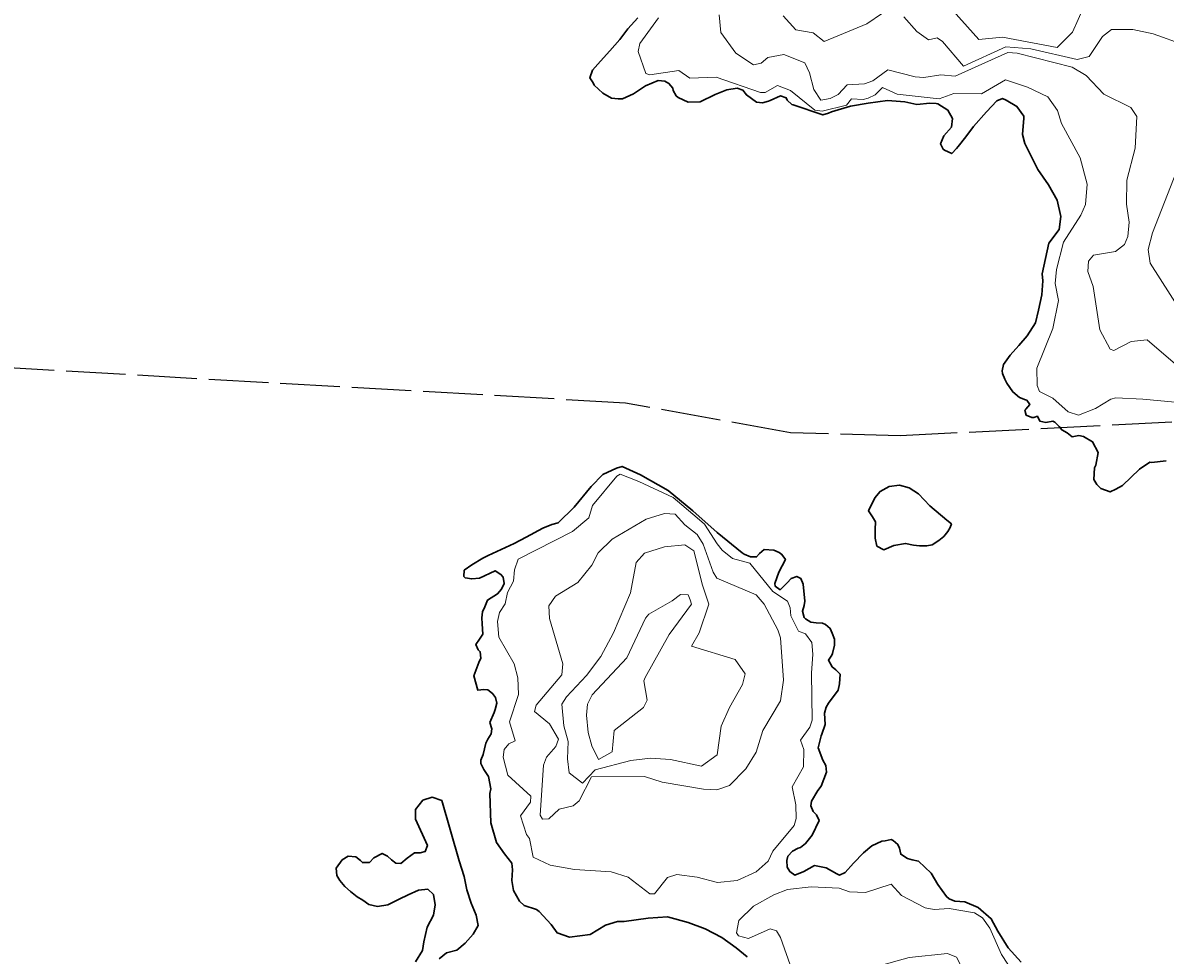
# Model space of a CAD drawing. Header units: metres. Extents: x 0 to 385757, y 0 to 6885278.
# Tile 17 of 108: x 308484 to 308580, y 6884257 to 6884335. Entities that reach past the tile are written whole.
import ezdxf

# ---------------------------------------------------------------- set-up
doc = ezdxf.new("R2010")
doc.units = ezdxf.units.M
doc.linetypes.add('Overvann', pattern=[6, 5, -1])
for name, color, linetype, lineweight in [('_Hjelpelinjer', 7, 'Continuous', 0), ('K--DI---03001--Kystkontur-VANN', 8, 'Continuous', 30), ('K--DI---08000--LednTraseseksjon-Over vann', 7, 'Overvann', 25), ('K--DI---Høydekurve-KURVE', 8, 'Continuous', 9)]:
    doc.layers.add(name, color=color, linetype=linetype, lineweight=lineweight)
doc.layers.add('K--DI---09111--KantUtsnitt', color=9, linetype='Continuous')
doc.styles.get("Standard").update_dxf_attribs({"font": 'isocpeur.ttf'})
doc.dimstyles.new('Civil Tools', dxfattribs={"dimtxt": 2.5, "dimasz": 3, "dimexe": 0, "dimexo": 0, "dimgap": 2, "dimtad": 1, "dimdec": 0, "dimzin": 0, "dimdsep": 46, "dimtxsty": 'Standard', "dimblk1": 'OBLIQUE', "dimblk2": 'OBLIQUE', "dimsah": 1, "dimtsz": 1.5, "dimcen": 4, "dimadec": 0, "dimazin": 0, "dimtfac": 1, "dimtdec": 4, "dimtix": 1, "dimtmove": 0, "dimatfit": 3, "dimfxl": 1, "dimtolj": 1, "dimtzin": 0, "dimarcsym": 0})

# ---------------------------------------------------------------- blocks, each defined once
blk = doc.blocks.new('*D137')
at = {"layer": '_Hjelpelinjer', "color": 0, "linetype": 'Continuous', "lineweight": -2, "transparency": 16777216}
for p, q in [((308693.227, 6884473.63), (308693.227, 6884475.455)), ((308693.563, 6884473.03), (308693.227, 6884473.63)), ((308693.563, 6884472.403), (308693.563, 6884473.03))]:
    blk.add_line(p, q, dxfattribs=at)
at = {"layer": 'Defpoints', "color": 0, "linetype": 'Continuous', "transparency": 16777216}
for p in [(308693.227, 6884474.23), (308693.563, 6884472.403), (0, 0)]:
    blk.add_point(p, dxfattribs=at)
at = {"layer": '_Hjelpelinjer', "color": 0, "linetype": 'Continuous', "transparency": 16777216, "insert": (308692.902, 6884474.943), "char_height": 0.25, "attachment_point": 5, "rotation": 90}
blk.add_mtext('\\A1;308694', dxfattribs=at)
blk = doc.blocks.new('_Oblique')
at = {"color": 0, "linetype": 'ByBlock', "lineweight": -2}
blk.add_line((-0.5, -0.5), (0.5, 0.5), dxfattribs=at)
blk = doc.blocks.new('*D139')
at = {"layer": '_Hjelpelinjer', "color": 0, "linetype": 'Continuous', "lineweight": -2, "transparency": 16777216}
for p, q in [((308692.525, 6884448.538), (308693.125, 6884449.535)), ((308693.125, 6884449.535), (308695.175, 6884449.535)), ((308690.483, 6884448.538), (308692.525, 6884448.538))]:
    blk.add_line(p, q, dxfattribs=at)
at = {"layer": 'Defpoints', "color": 0, "linetype": 'Continuous', "transparency": 16777216}
for p in [(308693.725, 6884449.535), (308690.483, 6884448.538), (0, 0)]:
    blk.add_point(p, dxfattribs=at)
at = {"layer": '_Hjelpelinjer', "color": 0, "linetype": 'Continuous', "transparency": 16777216, "insert": (308694.55, 6884449.86), "char_height": 0.25, "attachment_point": 5}
blk.add_mtext('\\A1;6884449', dxfattribs=at)
blk = doc.blocks.new('*D141')
at = {"layer": '_Hjelpelinjer', "color": 0, "linetype": 'Continuous', "lineweight": -2, "transparency": 16777216}
for p, q in [((308672.527, 6884476.776), (308672.527, 6884478.576)), ((308672.247, 6884476.475), (308672.527, 6884476.776)), ((308672.247, 6884475.875), (308672.247, 6884476.475))]:
    blk.add_line(p, q, dxfattribs=at)
at = {"layer": 'Defpoints', "color": 0, "linetype": 'Continuous', "transparency": 16777216}
for p in [(308672.527, 6884477.376), (308672.247, 6884475.875), (0, 0)]:
    blk.add_point(p, dxfattribs=at)
at = {"layer": '_Hjelpelinjer', "color": 0, "linetype": 'Continuous', "transparency": 16777216, "insert": (308672.202, 6884478.076), "char_height": 0.25, "attachment_point": 5, "rotation": 90}
blk.add_mtext('\\A1;308672', dxfattribs=at)

msp = doc.modelspace()

# ---------------------------------------------------------------- linework, layer by layer
at = {"layer": 'K--DI---03001--Kystkontur-VANN', "elevation": 0.61, "flags": 128}
for points in [[(308535.63, 6884335.43), (308534.78, 6884334.5), (308534.1, 6884333.62), (308533.26, 6884332.68), (308532.49, 6884331.81), (308531.83, 6884331.05), (308531.58, 6884330.4), (308531.86, 6884329.98), (308531.97, 6884329.79), (308532.67, 6884329.12), (308533.42, 6884328.69), (308533.96, 6884328.63), (308534.33, 6884328.63), (308535.25, 6884329.05), (308536.26, 6884329.72), (308537.32, 6884330.17), (308537.88, 6884330.12), (308538.22, 6884329.94), (308538.54, 6884329.54), (308538.57, 6884329.35), (308538.84, 6884328.89), (308539, 6884328.75), (308539.83, 6884328.37), (308540.86, 6884328.39), (308542.1, 6884329.01), (308543.09, 6884329.4), (308543.94, 6884329.53), (308544.43, 6884329.36), (308544.74, 6884328.98), (308545.56, 6884328.35), (308546.08, 6884328.31), (308546.58, 6884328.44), (308546.72, 6884328.51), (308547.59, 6884328.89), (308548.07, 6884328.74), (308548.15, 6884328.54), (308548.52, 6884328.18), (308548.65, 6884328.14), (308551.13, 6884327.29), (308551.62, 6884327.43), (308551.86, 6884327.55), (308553.45, 6884328.04), (308554.93, 6884328.27), (308556.57, 6884328.49), (308558.01, 6884328.38), (308559.03, 6884328.18), (308560.12, 6884328.27), (308560.63, 6884328.25), (308560.78, 6884328.21), (308561.61, 6884327.69), (308562.02, 6884326.98), (308561.92, 6884326.28), (308561.27, 6884325.55), (308561.01, 6884324.88), (308561.23, 6884324.43), (308561.33, 6884324.34), (308561.94, 6884324.07), (308562.33, 6884324.47), (308562.49, 6884324.65), (308563.13, 6884325.45), (308563.77, 6884326.32), (308564.85, 6884327.55), (308565.73, 6884328.48), (308566.21, 6884328.67), (308566.51, 6884328.52), (308567.39, 6884327.99), (308567.99, 6884327.19), (308567.98, 6884327.03), (308567.87, 6884325.64), (308568.08, 6884324.91), (308569.17, 6884322.73), (308570.05, 6884321.42), (308570.79, 6884320.14), (308571.1, 6884318.77), (308570.95, 6884317.68), (308570.1, 6884316.55), (308569.53, 6884313.97), (308569.57, 6884313.38), (308569.5, 6884312.2), (308569.21, 6884310.92), (308568.96, 6884309.86), (308568.26, 6884308.76), (308567.58, 6884307.97), (308566.84, 6884307.14), (308566.28, 6884306.37), (308566.18, 6884305.84), (308566.21, 6884305.61), (308566.4, 6884305.14), (308566.57, 6884304.8), (308567.08, 6884304.07), (308567.63, 6884303.6), (308568.14, 6884303.39), (308568.25, 6884303.36), (308568.49, 6884303), (308568.15, 6884302.62), (308568.08, 6884302.53), (308568.19, 6884302.12), (308568.66, 6884301.93), (308568.83, 6884301.91), (308569.13, 6884302.02), (308569.34, 6884301.6), (308569.84, 6884301.51), (308570.42, 6884301.6), (308570.58, 6884301.53), (308570.96, 6884301.15), (308571.17, 6884300.88), (308571.62, 6884300.64), (308572.04, 6884300.31), (308572.59, 6884300.4), (308572.98, 6884300.33), (308573.76, 6884299.87), (308574.21, 6884298.98), (308574.04, 6884297.93), (308573.92, 6884297.7), (308573.85, 6884296.72), (308574.11, 6884296.29), (308574.44, 6884295.96), (308575.24, 6884295.68), (308575.7, 6884295.91), (308576.27, 6884296.21), (308577.68, 6884297.59), (308578.56, 6884298.17), (308578.71, 6884298.15), (308579.92, 6884298.28)], [(308567.78, 6884256.25), (308566.68, 6884257.43), (308565.8, 6884258.83), (308565.24, 6884259.87), (308564.17, 6884260.83), (308563.05, 6884261.3), (308562.2, 6884261.35), (308561.73, 6884261.56), (308561.51, 6884261.76), (308560.77, 6884262.75), (308560.22, 6884263.71), (308559.16, 6884264.7), (308558.63, 6884264.83), (308558.22, 6884264.94), (308557.67, 6884265.29), (308557.55, 6884265.81), (308557.43, 6884266.11), (308557.04, 6884266.45), (308556.87, 6884266.54), (308556.36, 6884266.41), (308556.07, 6884266.39), (308555.23, 6884266), (308554.55, 6884265.41), (308553.71, 6884264.54), (308553.01, 6884263.77), (308552.54, 6884263.53), (308552.3, 6884263.64), (308551.4, 6884264.16), (308550.43, 6884264.34), (308549.53, 6884263.84), (308548.79, 6884263.54), (308548.37, 6884263.85), (308548.13, 6884264.21), (308548.12, 6884264.76), (308548.2, 6884265.12), (308548.6, 6884265.56), (308549.06, 6884265.81), (308549.25, 6884265.85), (308549.69, 6884266.18), (308550.25, 6884266.9), (308550.82, 6884268.11), (308550.61, 6884268.6), (308550.31, 6884268.88), (308550.14, 6884269.36), (308550.19, 6884269.74), (308550.72, 6884270.65), (308550.99, 6884271), (308551.45, 6884272.18), (308551.38, 6884272.73), (308551.12, 6884273.18), (308550.73, 6884274.21), (308550.98, 6884275.23), (308551.06, 6884275.35), (308551.33, 6884276.16), (308551.27, 6884277.13), (308551.41, 6884277.62), (308551.61, 6884277.96), (308552.42, 6884279.05), (308552.52, 6884279.59), (308552.58, 6884280.4), (308552.21, 6884280.76), (308551.91, 6884281.01), (308551.61, 6884281.56), (308551.88, 6884282), (308551.93, 6884282.12), (308552.11, 6884282.82), (308552.1, 6884283.34), (308551.92, 6884283.82), (308551.75, 6884284.21), (308551.35, 6884284.57), (308551.1, 6884284.67), (308550.57, 6884284.71), (308550.12, 6884284.75), (308549.68, 6884285.04), (308549.56, 6884285.14), (308549.44, 6884285.67), (308549.58, 6884286.16), (308549.62, 6884286.52), (308549.49, 6884287.93), (308549.28, 6884288.42), (308548.94, 6884288.59), (308548.47, 6884288.42), (308548.14, 6884288.06), (308547.55, 6884287.47), (308547.13, 6884287.78), (308547.11, 6884287.99), (308547.45, 6884288.94), (308548, 6884290), (308547.7, 6884290.42), (308547.48, 6884290.6), (308547.01, 6884290.8), (308546.2, 6884290.85), (308545.83, 6884290.5), (308545.58, 6884290.22), (308545.06, 6884290.23), (308544.53, 6884290.46), (308544.38, 6884290.58), (308542.26, 6884292.27), (308540.23, 6884294.09), (308538.16, 6884295.79), (308535.83, 6884297.1), (308534.31, 6884297.81), (308533.83, 6884297.67), (308532.67, 6884297.13), (308531.7, 6884296.13), (308530.28, 6884294.41), (308528.95, 6884293.08), (308528.42, 6884292.95), (308527.65, 6884292.64), (308526.24, 6884291.89), (308525.24, 6884291.35), (308523.06, 6884290.35), (308522.61, 6884290.12), (308521.7, 6884289.56), (308521.06, 6884289.11), (308521.02, 6884288.59), (308521.15, 6884288.47), (308521.69, 6884288.38), (308522.33, 6884288.44), (308523.65, 6884289.06), (308524.13, 6884288.76), (308524.33, 6884288.52), (308524.42, 6884287.99), (308524.19, 6884287.51), (308523.86, 6884287.14), (308523.02, 6884286.59), (308522.8, 6884286.04), (308522.58, 6884285.62), (308522.54, 6884285.12), (308522.57, 6884284.61), (308522.61, 6884283.76), (308522.34, 6884283.32), (308522.03, 6884282.89), (308522.24, 6884282.43), (308522.41, 6884282.28), (308522.46, 6884281.73), (308522.28, 6884281.38), (308521.87, 6884280.25), (308522.21, 6884279.06), (308522.71, 6884279.11), (308523.05, 6884279.09), (308523.44, 6884278.78), (308523.68, 6884278.45), (308523.78, 6884277.95), (308523.65, 6884277.44), (308523.58, 6884277.19), (308523.22, 6884276.35), (308523.37, 6884275.82), (308523.32, 6884275.4), (308523.05, 6884274.94), (308522.87, 6884274.62), (308522.64, 6884273.66), (308522.46, 6884273.19), (308522.44, 6884272.89), (308522.69, 6884272.41), (308523.1, 6884271.8), (308523.28, 6884270.77), (308523.22, 6884270.4), (308523.28, 6884267.93), (308523.76, 6884266.29), (308524.44, 6884265.32), (308525.04, 6884264.54), (308525.12, 6884263.98), (308525.06, 6884263.09), (308525.18, 6884262.25), (308525.7, 6884261.35), (308526.1, 6884261), (308527.11, 6884260.65), (308527.34, 6884260.5), (308528.35, 6884259.39), (308528.85, 6884258.7), (308529.9, 6884258.33), (308531.62, 6884258.56), (308532.92, 6884259.34), (308533.9, 6884259.64), (308534.47, 6884259.64), (308536.48, 6884259.93), (308538.12, 6884260.05), (308539.85, 6884259.56), (308541.26, 6884259.03), (308542.66, 6884258.31), (308543.86, 6884257.45), (308544.79, 6884256.69)], [(308561.53, 6884293.31), (308560.12, 6884294.5), (308559.15, 6884295.51), (308558.38, 6884296.03), (308557.55, 6884296.24), (308556.7, 6884296.12), (308555.93, 6884295.72), (308555.5, 6884295.19), (308554.97, 6884294.09), (308555.3, 6884293.59), (308555.55, 6884293.16), (308555.53, 6884292.52), (308555.51, 6884291.81), (308555.66, 6884291.14), (308556.24, 6884290.81), (308557.1, 6884291.19), (308558.06, 6884291.36), (308558.75, 6884291.22), (308559.25, 6884291.15), (308559.86, 6884291.16), (308560.31, 6884291.23), (308560.87, 6884291.6), (308561.28, 6884291.95), (308561.61, 6884292.35), (308561.82, 6884292.7), (308561.92, 6884293), (308561.53, 6884293.31)], [(308516.97, 6884256.26), (308517.55, 6884257.23), (308517.67, 6884257.95), (308517.95, 6884259.18), (308518.47, 6884260.19), (308518.63, 6884261.04), (308518.49, 6884261.91), (308518, 6884262.36), (308517.22, 6884262.28), (308516.35, 6884261.9), (308515.61, 6884261.52), (308514.64, 6884261.04), (308513.79, 6884260.9), (308513.05, 6884261.08), (308512.57, 6884261.43), (308512.08, 6884261.72), (308511.53, 6884262.18), (308511.04, 6884262.6), (308510.64, 6884263.09), (308510.37, 6884263.5), (308510.33, 6884264.13), (308510.81, 6884264.81), (308511.33, 6884265.14), (308511.96, 6884265.07), (308512.36, 6884264.76), (308512.52, 6884264.6), (308513.11, 6884264.6), (308513.49, 6884264.99), (308514.17, 6884265.36), (308514.62, 6884265.13), (308514.95, 6884264.81), (308515.31, 6884264.55), (308515.73, 6884264.51), (308516.27, 6884264.96), (308516.88, 6884265.42), (308517.36, 6884265.4), (308517.78, 6884265.52), (308517.97, 6884266.02), (308516.98, 6884268.24), (308516.97, 6884269.05), (308517.59, 6884269.83), (308518.37, 6884270.07), (308519.19, 6884269.8)], [(308519.19, 6884269.8), (308520.64, 6884264.75), (308521.05, 6884263.42), (308521.28, 6884262.32), (308521.64, 6884261.18), (308522.05, 6884260.19), (308522.24, 6884259.31), (308521.8, 6884258.58), (308521.14, 6884257.83), (308520.44, 6884257.24), (308519.58, 6884257.02), (308518.96, 6884256.53)]]:
    msp.add_lwpolyline(points, dxfattribs=at)
at = {"layer": 'K--DI---08000--LednTraseseksjon-Over vann'}
msp.add_lwpolyline([(308622.8813, 6884305.3674), (308604.36, 6884302.71), (308557.62, 6884300.38), (308548.42, 6884300.63), (308534.59, 6884303.13), (308436.12, 6884308.73), (308424.22, 6884308.26), (308398.55, 6884306.63), (308373.12, 6884307.56), (308358.89, 6884309.43), (308339.29, 6884308.96)], dxfattribs=at)
at = {"layer": 'K--DI---09111--KantUtsnitt', "linetype": 'Continuous', "elevation": 0.61}
for points in [[(308535.63, 6884335.43), (308534.78, 6884334.5), (308534.1, 6884333.62), (308533.26, 6884332.68), (308532.49, 6884331.81), (308531.83, 6884331.05), (308531.58, 6884330.4), (308531.86, 6884329.98), (308531.97, 6884329.79), (308532.67, 6884329.12), (308533.42, 6884328.69), (308533.96, 6884328.63), (308534.33, 6884328.63), (308535.25, 6884329.05), (308536.26, 6884329.72), (308537.32, 6884330.17), (308537.88, 6884330.12), (308538.22, 6884329.94), (308538.54, 6884329.54), (308538.57, 6884329.35), (308538.84, 6884328.89), (308539, 6884328.75), (308539.83, 6884328.37), (308540.86, 6884328.39), (308542.1, 6884329.01), (308543.09, 6884329.4), (308543.94, 6884329.53), (308544.43, 6884329.36), (308544.74, 6884328.98), (308545.56, 6884328.35), (308546.08, 6884328.31), (308546.58, 6884328.44), (308546.72, 6884328.51), (308547.59, 6884328.89), (308548.07, 6884328.74), (308548.15, 6884328.54), (308548.52, 6884328.18), (308548.65, 6884328.14), (308551.13, 6884327.29), (308551.62, 6884327.43), (308551.86, 6884327.55), (308553.45, 6884328.04), (308554.93, 6884328.27), (308556.57, 6884328.49), (308558.01, 6884328.38), (308559.03, 6884328.18), (308560.12, 6884328.27), (308560.63, 6884328.25), (308560.78, 6884328.21), (308561.61, 6884327.69), (308562.02, 6884326.98), (308561.92, 6884326.28), (308561.27, 6884325.55), (308561.01, 6884324.88), (308561.23, 6884324.43), (308561.33, 6884324.34), (308561.94, 6884324.07), (308562.33, 6884324.47), (308562.49, 6884324.65), (308563.13, 6884325.45), (308563.77, 6884326.32), (308564.85, 6884327.55), (308565.73, 6884328.48), (308566.21, 6884328.67), (308566.51, 6884328.52), (308567.39, 6884327.99), (308567.99, 6884327.19), (308567.98, 6884327.03), (308567.87, 6884325.64), (308568.08, 6884324.91), (308569.17, 6884322.73), (308570.05, 6884321.42), (308570.79, 6884320.14), (308571.1, 6884318.77), (308570.95, 6884317.68), (308570.1, 6884316.55), (308569.53, 6884313.97), (308569.57, 6884313.38), (308569.5, 6884312.2), (308569.21, 6884310.92), (308568.96, 6884309.86), (308568.26, 6884308.76), (308567.58, 6884307.97), (308566.84, 6884307.14), (308566.28, 6884306.37), (308566.18, 6884305.84), (308566.21, 6884305.61), (308566.4, 6884305.14), (308566.57, 6884304.8), (308567.08, 6884304.07), (308567.63, 6884303.6), (308568.14, 6884303.39), (308568.25, 6884303.36), (308568.49, 6884303), (308568.15, 6884302.62), (308568.08, 6884302.53), (308568.19, 6884302.12), (308568.66, 6884301.93), (308568.83, 6884301.91), (308569.13, 6884302.02), (308569.34, 6884301.6), (308569.84, 6884301.51), (308570.42, 6884301.6), (308570.58, 6884301.53), (308570.96, 6884301.15), (308571.17, 6884300.88), (308571.62, 6884300.64), (308572.04, 6884300.31), (308572.59, 6884300.4), (308572.98, 6884300.33), (308573.76, 6884299.87), (308574.21, 6884298.98), (308574.04, 6884297.93), (308573.92, 6884297.7), (308573.85, 6884296.72), (308574.11, 6884296.29), (308574.44, 6884295.96), (308575.24, 6884295.68), (308575.7, 6884295.91), (308576.27, 6884296.21), (308577.68, 6884297.59), (308578.56, 6884298.17), (308578.71, 6884298.15), (308579.92, 6884298.28)], [(308567.78, 6884256.25), (308566.68, 6884257.43), (308565.8, 6884258.83), (308565.24, 6884259.87), (308564.17, 6884260.83), (308563.05, 6884261.3), (308562.2, 6884261.35), (308561.73, 6884261.56), (308561.51, 6884261.76), (308560.77, 6884262.75), (308560.22, 6884263.71), (308559.16, 6884264.7), (308558.63, 6884264.83), (308558.22, 6884264.94), (308557.67, 6884265.29), (308557.55, 6884265.81), (308557.43, 6884266.11), (308557.04, 6884266.45), (308556.87, 6884266.54), (308556.36, 6884266.41), (308556.07, 6884266.39), (308555.23, 6884266), (308554.55, 6884265.41), (308553.71, 6884264.54), (308553.01, 6884263.77), (308552.54, 6884263.53), (308552.3, 6884263.64), (308551.4, 6884264.16), (308550.43, 6884264.34), (308549.53, 6884263.84), (308548.79, 6884263.54), (308548.37, 6884263.85), (308548.13, 6884264.21), (308548.12, 6884264.76), (308548.2, 6884265.12), (308548.6, 6884265.56), (308549.06, 6884265.81), (308549.25, 6884265.85), (308549.69, 6884266.18), (308550.25, 6884266.9), (308550.82, 6884268.11), (308550.61, 6884268.6), (308550.31, 6884268.88), (308550.14, 6884269.36), (308550.19, 6884269.74), (308550.72, 6884270.65), (308550.99, 6884271), (308551.45, 6884272.18), (308551.38, 6884272.73), (308551.12, 6884273.18), (308550.73, 6884274.21), (308550.98, 6884275.23), (308551.06, 6884275.35), (308551.33, 6884276.16), (308551.27, 6884277.13), (308551.41, 6884277.62), (308551.61, 6884277.96), (308552.42, 6884279.05), (308552.52, 6884279.59), (308552.58, 6884280.4), (308552.21, 6884280.76), (308551.91, 6884281.01), (308551.61, 6884281.56), (308551.88, 6884282), (308551.93, 6884282.12), (308552.11, 6884282.82), (308552.1, 6884283.34), (308551.92, 6884283.82), (308551.75, 6884284.21), (308551.35, 6884284.57), (308551.1, 6884284.67), (308550.57, 6884284.71), (308550.12, 6884284.75), (308549.68, 6884285.04), (308549.56, 6884285.14), (308549.44, 6884285.67), (308549.58, 6884286.16), (308549.62, 6884286.52), (308549.49, 6884287.93), (308549.28, 6884288.42), (308548.94, 6884288.59), (308548.47, 6884288.42), (308548.14, 6884288.06), (308547.55, 6884287.47), (308547.13, 6884287.78), (308547.11, 6884287.99), (308547.45, 6884288.94), (308548, 6884290), (308547.7, 6884290.42), (308547.48, 6884290.6), (308547.01, 6884290.8), (308546.2, 6884290.85), (308545.83, 6884290.5), (308545.58, 6884290.22), (308545.06, 6884290.23), (308544.53, 6884290.46), (308544.38, 6884290.58), (308542.26, 6884292.27), (308540.23, 6884294.09), (308538.16, 6884295.79), (308535.83, 6884297.1), (308534.31, 6884297.81), (308533.83, 6884297.67), (308532.67, 6884297.13), (308531.7, 6884296.13), (308530.28, 6884294.41), (308528.95, 6884293.08), (308528.42, 6884292.95), (308527.65, 6884292.64), (308526.24, 6884291.89), (308525.24, 6884291.35), (308523.06, 6884290.35), (308522.61, 6884290.12), (308521.7, 6884289.56), (308521.06, 6884289.11), (308521.02, 6884288.59), (308521.15, 6884288.47), (308521.69, 6884288.38), (308522.33, 6884288.44), (308523.65, 6884289.06), (308524.13, 6884288.76), (308524.33, 6884288.52), (308524.42, 6884287.99), (308524.19, 6884287.51), (308523.86, 6884287.14), (308523.02, 6884286.59), (308522.8, 6884286.04), (308522.58, 6884285.62), (308522.54, 6884285.12), (308522.57, 6884284.61), (308522.61, 6884283.76), (308522.34, 6884283.32), (308522.03, 6884282.89), (308522.24, 6884282.43), (308522.41, 6884282.28), (308522.46, 6884281.73), (308522.28, 6884281.38), (308521.87, 6884280.25), (308522.21, 6884279.06), (308522.71, 6884279.11), (308523.05, 6884279.09), (308523.44, 6884278.78), (308523.68, 6884278.45), (308523.78, 6884277.95), (308523.65, 6884277.44), (308523.58, 6884277.19), (308523.22, 6884276.35), (308523.37, 6884275.82), (308523.32, 6884275.4), (308523.05, 6884274.94), (308522.87, 6884274.62), (308522.64, 6884273.66), (308522.46, 6884273.19), (308522.44, 6884272.89), (308522.69, 6884272.41), (308523.1, 6884271.8), (308523.28, 6884270.77), (308523.22, 6884270.4), (308523.28, 6884267.93), (308523.76, 6884266.29), (308524.44, 6884265.32), (308525.04, 6884264.54), (308525.12, 6884263.98), (308525.06, 6884263.09), (308525.18, 6884262.25), (308525.7, 6884261.35), (308526.1, 6884261), (308527.11, 6884260.65), (308527.34, 6884260.5), (308528.35, 6884259.39), (308528.85, 6884258.7), (308529.9, 6884258.33), (308531.62, 6884258.56), (308532.92, 6884259.34), (308533.9, 6884259.64), (308534.47, 6884259.64), (308536.48, 6884259.93), (308538.12, 6884260.05), (308539.85, 6884259.56), (308541.26, 6884259.03), (308542.66, 6884258.31), (308543.86, 6884257.45), (308544.79, 6884256.69)]]:
    msp.add_lwpolyline(points, dxfattribs=at)
at = {"layer": 'K--DI---Høydekurve-KURVE', "flags": 128}
for points, elevation in [([(308573.01, 6884336.37), (308572.06, 6884334.24), (308570.79, 6884332.94), (308566.21, 6884333.81), (308564.22, 6884333.61), (308561.6, 6884336.55)], 4), ([(308581.87, 6884303.08), (308577.98, 6884303.46), (308575.71, 6884303.56), (308575.29, 6884303.47), (308574, 6884302.66), (308572.57, 6884302.12), (308571.71, 6884302.38), (308570.42, 6884303.53), (308569.31, 6884304.09), (308569.1, 6884304.6), (308569.08, 6884306.05), (308570.42, 6884309.38), (308570.91, 6884311.72), (308570.61, 6884313.17), (308570.72, 6884314.33), (308571.32, 6884316.63), (308572.76, 6884318.9), (308573.16, 6884319.79), (308573.31, 6884321.49), (308572.72, 6884323.7), (308571.16, 6884326.57), (308570.82, 6884327.67), (308570, 6884328.82), (308568.31, 6884329.62), (308566.44, 6884330.23), (308564.44, 6884329.07), (308562.11, 6884329.09), (308560.89, 6884328.63), (308557.36, 6884329.03), (308556.14, 6884329.58), (308555.51, 6884328.99), (308554.94, 6884328.71), (308554.52, 6884328.59), (308553.55, 6884328.63), (308553.12, 6884328.11), (308551.07, 6884327.62), (308550.46, 6884327.68), (308548.43, 6884329.35), (308547.33, 6884329.75), (308546.31, 6884329.17), (308545.9, 6884329.17), (308542.19, 6884330.45), (308539.97, 6884330.37), (308539.05, 6884331.03), (308536.63, 6884330.65), (308536.3, 6884330.77), (308535.66, 6884332.62), (308535.8, 6884333.28), (308537.34, 6884335.44)], 1), ([(308580.9, 6884306.21), (308578.33, 6884308.44), (308576.98, 6884308.3), (308575.55, 6884307.55), (308575.23, 6884307.64), (308574.36, 6884309.26), (308573.8, 6884312.9), (308573.36, 6884314.17), (308573.42, 6884315.03), (308573.84, 6884315.53), (308575.68, 6884315.84), (308576.43, 6884316.44), (308576.72, 6884317.1), (308576.81, 6884318.3), (308576.61, 6884319.81), (308576.62, 6884321.82), (308577.32, 6884324.5), (308577.47, 6884327.15), (308576.96, 6884327.91), (308574.71, 6884329.03), (308573.22, 6884330.6), (308572.03, 6884331.29), (308567.42, 6884332.47), (308566.64, 6884332.52), (308562.22, 6884330.55), (308561.02, 6884330.65), (308559.61, 6884330.44), (308558.88, 6884330.49), (308556.59, 6884331.07), (308555.32, 6884330.16), (308554.64, 6884329.9), (308553.16, 6884329.82), (308552.41, 6884329), (308551.75, 6884328.68), (308550.96, 6884328.54), (308550.37, 6884329.43), (308550.01, 6884330.82), (308549.61, 6884331.67), (308547.87, 6884332.35), (308546.53, 6884332.11), (308545.95, 6884331.63), (308545.32, 6884331.49), (308543.83, 6884332.46), (308542.57, 6884334.2), (308542.43, 6884335.7)], 2), ([(308556.13, 6884335.83), (308554.82, 6884334.93), (308551.25, 6884333.46), (308550.33, 6884334.17), (308548.86, 6884334.43), (308547.82, 6884335.6)], 3), ([(308581.5, 6884333.13), (308578.84, 6884334.08), (308577.12, 6884334.47), (308575.33, 6884334.45), (308574.58, 6884333.88), (308573.46, 6884332.18), (308572.47, 6884331.94), (308568.57, 6884332.83), (308566.49, 6884332.99), (308562.94, 6884331.39), (308561.18, 6884333.45), (308560.71, 6884333.77), (308559.99, 6884333.59), (308559.01, 6884334.29), (308557.94, 6884335.52)], 3), ([(308581.11, 6884310.93), (308578.59, 6884314.87), (308578.41, 6884316.01), (308578.79, 6884317.41), (308580.78, 6884322.55)], 3), ([(308540.59, 6884293.5), (308541.2, 6884292.97), (308542.26, 6884291.33), (308542.69, 6884290.8), (308543.57, 6884290.1), (308545, 6884289.71), (308546.95, 6884287.33), (308548.16, 6884286.52), (308548.39, 6884285.97), (308548.44, 6884285.28), (308549.08, 6884284.01), (308549.69, 6884283.79), (308550.2, 6884283.04), (308550.3, 6884282.06), (308550.17, 6884280.48), (308550.23, 6884276.55), (308550.03, 6884275.96), (308549.25, 6884274.87), (308549.54, 6884274.08), (308549.52, 6884272.61), (308548.55, 6884270.94), (308548.86, 6884269.45), (308548.91, 6884268.29), (308548.73, 6884267.69), (308546.93, 6884265.55), (308546.55, 6884264.71), (308545.53, 6884263.82), (308543.96, 6884263.08), (308542.31, 6884262.92), (308540.59, 6884263.38), (308538.88, 6884263.59), (308538.11, 6884263.34), (308537.01, 6884261.98), (308536.62, 6884261.97), (308534.81, 6884263.36), (308533.37, 6884263.82), (308530.31, 6884264.02), (308528.28, 6884264.37), (308526.84, 6884265.05), (308526.54, 6884266.61), (308526.27, 6884266.94), (308525.79, 6884268.51), (308526.63, 6884269.65), (308526.65, 6884270.17), (308524.71, 6884271.92), (308524.33, 6884273.44), (308524.41, 6884274.09), (308524.79, 6884274.56), (308525.32, 6884274.81), (308524.85, 6884276.41), (308525.6, 6884278.69), (308525.56, 6884280.1), (308525.25, 6884281.27), (308523.96, 6884283.49), (308523.84, 6884284.8), (308524.02, 6884285.57), (308524.48, 6884286.3), (308524.68, 6884287.23), (308525.18, 6884288.2), (308525.27, 6884289.14), (308525.59, 6884290.04), (308530.13, 6884292.36), (308531.52, 6884293.51), (308531.82, 6884294.53), (308533.86, 6884297.01), (308534.13, 6884297.16), (308535.71, 6884296.56), (308538.57, 6884295.21), (308540.59, 6884293.5)], 1), ([(308541.1, 6884291.3), (308541.93, 6884288.95), (308542.25, 6884288.44), (308545.53, 6884287.06), (308546.21, 6884286.27), (308547.36, 6884284.1), (308547.58, 6884283.43), (308547.83, 6884279.9), (308547.57, 6884278.16), (308546.11, 6884275.67), (308545.53, 6884273.86), (308544.68, 6884272.45), (308543.3, 6884271.05), (308542.25, 6884270.7), (308541.13, 6884270.74), (308537.66, 6884271.35), (308536.17, 6884271.82), (308531.73, 6884271.78), (308530.71, 6884269.78), (308530.19, 6884269.35), (308529.01, 6884269.07), (308528.15, 6884268.27), (308527.61, 6884268.24), (308527.42, 6884268.56), (308527.72, 6884272.76), (308527.97, 6884273.43), (308528.74, 6884274.34), (308528.96, 6884274.93), (308528.21, 6884276.23), (308526.96, 6884277.26), (308527.09, 6884277.8), (308529.24, 6884280.34), (308529.32, 6884281.27), (308528.22, 6884285.07), (308528.15, 6884286.12), (308528.72, 6884286.93), (308530.6, 6884288.09), (308531.77, 6884289.53), (308532.29, 6884290.57), (308533.47, 6884291.72), (308536.33, 6884293.39), (308537.85, 6884293.87), (308538.74, 6884293.81), (308539.55, 6884292.93), (308540.59, 6884292.12), (308541.1, 6884291.3)], 2), ([(308540.32, 6884290.74), (308541.03, 6884287.87), (308541.57, 6884286.26), (308540.77, 6884283.87), (308540.12, 6884282.73), (308543.78, 6884281.63), (308544.62, 6884280.43), (308544.41, 6884279.53), (308543.3, 6884277.59), (308542.61, 6884276.02), (308542.26, 6884273.62), (308540.96, 6884272.69), (308538.37, 6884273.24), (308536.69, 6884273.34), (308535.04, 6884273.15), (308532.04, 6884272.36), (308530.97, 6884271.25), (308529.87, 6884272.11), (308529.72, 6884273.28), (308529.77, 6884274.76), (308529.4, 6884276.06), (308529.25, 6884277.87), (308529.63, 6884278.49), (308531.3, 6884280.28), (308532.51, 6884281.88), (308533.57, 6884283.86), (308535.01, 6884287.21), (308535.47, 6884289.75), (308536.18, 6884290.55), (308537.86, 6884291.07), (308539.57, 6884291.23), (308540.32, 6884290.74)], 3), ([(308540, 6884286.64), (308540.13, 6884286.26), (308538.25, 6884283.72), (308536.22, 6884280.12), (308536.13, 6884279.84), (308536.4, 6884278.2), (308536.09, 6884277.59), (308533.64, 6884275.68), (308533.48, 6884273.89), (308532.31, 6884273.25), (308531.76, 6884274.39), (308531.46, 6884275.49), (308531.32, 6884276.95), (308531.4, 6884277.88), (308531.78, 6884278.67), (308534.69, 6884281.75), (308536.25, 6884285.1), (308536.53, 6884285.42), (308538.51, 6884286.53), (308539.19, 6884287.07), (308539.84, 6884287.05), (308540, 6884286.64)], 4), ([(308548.56, 6884255.53), (308547.59, 6884258.3), (308547.24, 6884258.87), (308546.71, 6884259.04), (308544.9, 6884258.24), (308544.05, 6884258.45), (308543.88, 6884258.71), (308544.08, 6884259.75), (308545.31, 6884260.94), (308547.01, 6884261.89), (308548.18, 6884262.34), (308550.15, 6884262.57), (308552.51, 6884262.46), (308553.37, 6884262.13), (308554.72, 6884262.09), (308556.85, 6884262.78)], 1), ([(308556.85, 6884262.78), (308557.72, 6884261.83), (308559.71, 6884260.81), (308560.46, 6884260.67), (308561.74, 6884260.74), (308563.84, 6884260.38), (308564.51, 6884259.95), (308565.13, 6884259.08), (308566.13, 6884256.89), (308567.23, 6884255.19)], 1), ([(308562.91, 6884255.12), (308559.26, 6884251.7), (308558.39, 6884251.42), (308556.25, 6884252.26), (308555.61, 6884252.72), (308554.78, 6884254.79), (308555.67, 6884255.89), (308558.36, 6884256.63), (308561.58, 6884256.98), (308562.33, 6884256.67), (308563.01, 6884255.34), (308562.91, 6884255.12)], 2)]:
    msp.add_lwpolyline(points, dxfattribs=dict(at, elevation=elevation))

# ---------------------------------------------------------------- dimensions: what is measured, and where the dimension line sits
at = {"layer": '_Hjelpelinjer', "linetype": 'Continuous'}
for feature_location, offset, dtype, picture, middle in [((308672.2466, 6884475.8752), (0.2804, 1.5012), 1, '*D141', (308672.2019, 6884478.0765)), ((308693.5633, 6884472.4034), (-0.336, 1.827), 1, '*D137', (308692.9023, 6884474.943)), ((308690.4832, 6884448.5382), (3.242, 0.997), 0, '*D139', (308694.5501, 6884449.8602))]:
    dim = msp.add_ordinate_dim(feature_location=feature_location, offset=offset, dtype=dtype, origin=(0, 0), dimstyle='Civil Tools', override={"dimscale": 0.1}, dxfattribs=at)
    dim.commit()
    dim.dimension.update_dxf_attribs({"geometry": picture, "text_midpoint": middle})

doc.saveas('drawing.dxf')
